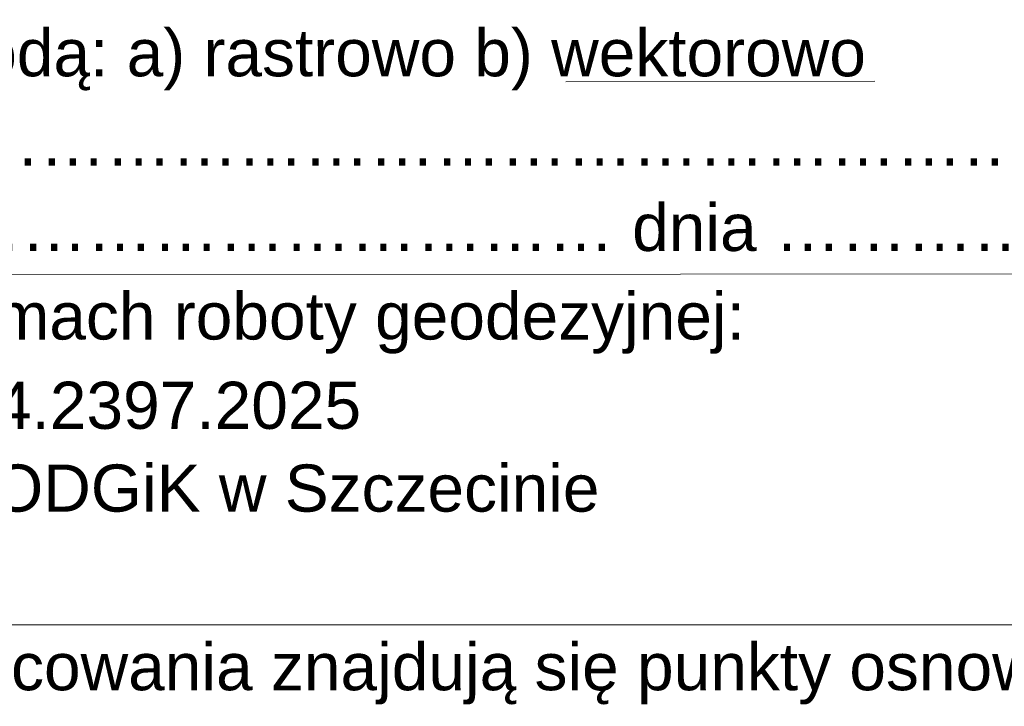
# Model space of a CAD drawing. Extents: x 5477758 to 5478338, y 5918274 to 5918502.
# Tile 5 of 121: x 5477813 to 5477834, y 5918473 to 5918487. Entities that reach past the tile are written whole.
import ezdxf

# ---------------------------------------------------------------- set-up
doc = ezdxf.new("R2010")
doc.units = 0
doc.layers.add('TABELKA', color=8, linetype='CONTINUOUS', lineweight=18)
doc.styles.add('Arial', font='arial.ttf')

msp = doc.modelspace()

# ---------------------------------------------------------------- linework, layer by layer
at = {"layer": 'TABELKA'}
for points in [[(5477824.533, 5918485.912), (5477831.091, 5918485.925)], [(5477844.277, 5918481.844), (5477757.708, 5918481.809)], [(5477757.711, 5918474.395), (5477844.277, 5918474.399)]]:
    msp.add_lwpolyline(points, dxfattribs=at)

# ---------------------------------------------------------------- texts
at = {"layer": 'TABELKA', "style": 'Arial'}
for s, p in [('Wykonano metodą: a) rastrowo b) wektorowo', (5477802.795, 5918486.031)), ('Nazwa pliku:……………………………………………….................', (5477802.665, 5918484.133)), ('Wielkość pliku………………………… dnia …………………………', (5477802.735, 5918482.326)), ('Wykonano w ramach roboty geodezyjnej:', (5477802.787, 5918480.448)), ('ID: MODGiK.354.2397.2025', (5477802.721, 5918478.553)), ('Zgłoszonej w MODGiK w Szczecinie', (5477802.659, 5918476.797)), ('W zakresie opracowania znajdują się punkty osnowy geodezyjnej', (5477802.674, 5918473.009))]:
    msp.add_text(s, height=1, dxfattribs=at).set_placement(p)

doc.saveas('drawing.dxf')
